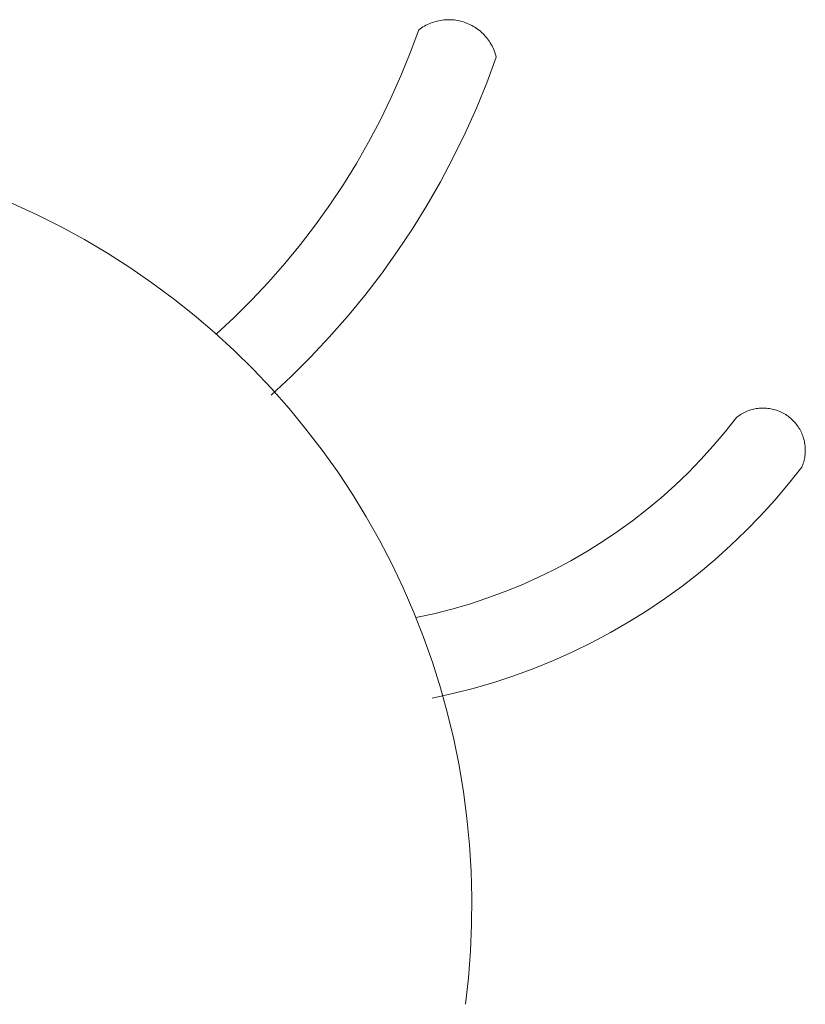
# Model space of a CAD drawing. Header units: millimetres. Extents: x -1459 to 125, y -3469 to 122.
# Tile 90 of 199: x -175.78 to -171.9, y -2945.99 to -2941.13. Entities that reach past the tile are written whole.
import ezdxf

# ---------------------------------------------------------------- set-up
doc = ezdxf.new("R2010")
doc.units = ezdxf.units.MM
doc.header["$MEASUREMENT"] = 0
doc.layers.add('Layer 1', color=7, linetype='Continuous')

msp = doc.modelspace()

# ---------------------------------------------------------------- linework, layer by layer
at = {"layer": 'Layer 1', "color": 5, "lineweight": 9}
for points, knots in [([(-174.8098, -2942.6822), (-174.8098, -2942.6822), (-174.7209, -2942.5995), (-174.7209, -2942.5995), (-174.7209, -2942.5995), (-174.6348, -2942.5138), (-174.6348, -2942.5138), (-174.6348, -2942.5138), (-174.5516, -2942.4252), (-174.5516, -2942.4252), (-174.5516, -2942.4252), (-174.4714, -2942.334), (-174.4714, -2942.334), (-174.4714, -2942.334), (-174.3943, -2942.2401), (-174.3943, -2942.2401), (-174.3943, -2942.2401), (-174.3204, -2942.1437), (-174.3204, -2942.1437), (-174.3204, -2942.1437), (-174.2498, -2942.0449), (-174.2498, -2942.0449), (-174.2498, -2942.0449), (-174.1824, -2941.9438), (-174.1824, -2941.9438), (-174.1824, -2941.9438), (-174.1185, -2941.8404), (-174.1185, -2941.8404), (-174.1185, -2941.8404), (-174.0581, -2941.7351), (-174.0581, -2941.7351), (-174.0581, -2941.7351), (-174.0012, -2941.6277), (-174.0012, -2941.6277), (-174.0012, -2941.6277), (-173.948, -2941.5185), (-173.948, -2941.5185), (-173.948, -2941.5185), (-173.8984, -2941.4076), (-173.8984, -2941.4076), (-173.8984, -2941.4076), (-173.8525, -2941.2951), (-173.8525, -2941.2951), (-173.8525, -2941.2951), (-173.8105, -2941.1812), (-173.8105, -2941.1812), (-173.8105, -2941.1812), (-173.8037, -2941.1761), (-173.8037, -2941.1761), (-173.8037, -2941.1761), (-173.7968, -2941.1714), (-173.7968, -2941.1714), (-173.7968, -2941.1714), (-173.7897, -2941.1668), (-173.7897, -2941.1668), (-173.7897, -2941.1668), (-173.7824, -2941.1625), (-173.7824, -2941.1625), (-173.7824, -2941.1625), (-173.775, -2941.1585), (-173.775, -2941.1585), (-173.775, -2941.1585), (-173.7675, -2941.1547), (-173.7675, -2941.1547), (-173.7675, -2941.1547), (-173.7598, -2941.1512), (-173.7598, -2941.1512), (-173.7598, -2941.1512), (-173.7521, -2941.1479), (-173.7521, -2941.1479), (-173.7521, -2941.1479), (-173.7442, -2941.145), (-173.7442, -2941.145), (-173.7442, -2941.145), (-173.7362, -2941.1423), (-173.7362, -2941.1423), (-173.7362, -2941.1423), (-173.7281, -2941.1399), (-173.7281, -2941.1399), (-173.7281, -2941.1399), (-173.72, -2941.1377), (-173.72, -2941.1377), (-173.72, -2941.1377), (-173.7118, -2941.1359), (-173.7118, -2941.1359), (-173.7118, -2941.1359), (-173.7035, -2941.1343), (-173.7035, -2941.1343), (-173.7035, -2941.1343), (-173.6952, -2941.1331), (-173.6952, -2941.1331), (-173.6952, -2941.1331), (-173.6868, -2941.1321), (-173.6868, -2941.1321), (-173.6868, -2941.1321), (-173.6784, -2941.1314), (-173.6784, -2941.1314), (-173.6784, -2941.1314), (-173.67, -2941.131), (-173.67, -2941.131), (-173.67, -2941.131), (-173.6616, -2941.1309), (-173.6616, -2941.1309), (-173.6616, -2941.1309), (-173.6531, -2941.1311), (-173.6531, -2941.1311), (-173.6531, -2941.1311), (-173.6447, -2941.1316), (-173.6447, -2941.1316), (-173.6447, -2941.1316), (-173.6363, -2941.1324), (-173.6363, -2941.1324), (-173.6363, -2941.1324), (-173.628, -2941.1335), (-173.628, -2941.1335), (-173.628, -2941.1335), (-173.6197, -2941.1348), (-173.6197, -2941.1348), (-173.6197, -2941.1348), (-173.6114, -2941.1365), (-173.6114, -2941.1365), (-173.6114, -2941.1365), (-173.6032, -2941.1384), (-173.6032, -2941.1384), (-173.6032, -2941.1384), (-173.5951, -2941.1406), (-173.5951, -2941.1406), (-173.5951, -2941.1406), (-173.5871, -2941.1431), (-173.5871, -2941.1431), (-173.5871, -2941.1431), (-173.5791, -2941.1459), (-173.5791, -2941.1459), (-173.5791, -2941.1459), (-173.5713, -2941.149), (-173.5713, -2941.149), (-173.5713, -2941.149), (-173.5635, -2941.1523), (-173.5635, -2941.1523), (-173.5635, -2941.1523), (-173.5559, -2941.1559), (-173.5559, -2941.1559), (-173.5559, -2941.1559), (-173.5484, -2941.1598), (-173.5484, -2941.1598), (-173.5484, -2941.1598), (-173.5411, -2941.1639), (-173.5411, -2941.1639), (-173.5411, -2941.1639), (-173.5339, -2941.1683), (-173.5339, -2941.1683), (-173.5339, -2941.1683), (-173.5268, -2941.1729), (-173.5268, -2941.1729), (-173.5268, -2941.1729), (-173.52, -2941.1778), (-173.52, -2941.1778), (-173.52, -2941.1778), (-173.5133, -2941.1829), (-173.5133, -2941.1829), (-173.5133, -2941.1829), (-173.5067, -2941.1882), (-173.5067, -2941.1882), (-173.5067, -2941.1882), (-173.5004, -2941.1938), (-173.5004, -2941.1938), (-173.5004, -2941.1938), (-173.4943, -2941.1995), (-173.4943, -2941.1995), (-173.4943, -2941.1995), (-173.4884, -2941.2055), (-173.4884, -2941.2055), (-173.4884, -2941.2055), (-173.4826, -2941.2117), (-173.4826, -2941.2117), (-173.4826, -2941.2117), (-173.4771, -2941.2181), (-173.4771, -2941.2181), (-173.4771, -2941.2181), (-173.4719, -2941.2247), (-173.4719, -2941.2247), (-173.4719, -2941.2247), (-173.4668, -2941.2314), (-173.4668, -2941.2314), (-173.4668, -2941.2314), (-173.462, -2941.2383), (-173.462, -2941.2383), (-173.462, -2941.2383), (-173.4575, -2941.2454), (-173.4575, -2941.2454), (-173.4575, -2941.2454), (-173.4532, -2941.2527), (-173.4532, -2941.2527), (-173.4532, -2941.2527), (-173.4491, -2941.26), (-173.4491, -2941.26), (-173.4491, -2941.26), (-173.4453, -2941.2676), (-173.4453, -2941.2676), (-173.4453, -2941.2676), (-173.4418, -2941.2752), (-173.4418, -2941.2752), (-173.4418, -2941.2752), (-173.4385, -2941.283), (-173.4385, -2941.283), (-173.4385, -2941.283), (-173.4356, -2941.2909), (-173.4356, -2941.2909), (-173.4356, -2941.2909), (-173.4328, -2941.2988), (-173.4328, -2941.2988), (-173.4328, -2941.2988), (-173.4304, -2941.3069), (-173.4304, -2941.3069), (-173.4304, -2941.3069), (-173.4283, -2941.315), (-173.4283, -2941.315), (-173.4283, -2941.315), (-173.475, -2941.4417), (-173.475, -2941.4417), (-173.475, -2941.4417), (-173.526, -2941.5667), (-173.526, -2941.5667), (-173.526, -2941.5667), (-173.5811, -2941.69), (-173.5811, -2941.69), (-173.5811, -2941.69), (-173.6403, -2941.8113), (-173.6403, -2941.8113), (-173.6403, -2941.8113), (-173.7035, -2941.9306), (-173.7035, -2941.9306), (-173.7035, -2941.9306), (-173.7706, -2942.0477), (-173.7706, -2942.0477), (-173.7706, -2942.0477), (-173.8416, -2942.1625), (-173.8416, -2942.1625), (-173.8416, -2942.1625), (-173.9165, -2942.2749), (-173.9165, -2942.2749), (-173.9165, -2942.2749), (-173.995, -2942.3847), (-173.995, -2942.3847), (-173.995, -2942.3847), (-174.0771, -2942.4918), (-174.0771, -2942.4918), (-174.0771, -2942.4918), (-174.1628, -2942.5962), (-174.1628, -2942.5962), (-174.1628, -2942.5962), (-174.2519, -2942.6976), (-174.2519, -2942.6976), (-174.2519, -2942.6976), (-174.3444, -2942.796), (-174.3444, -2942.796), (-174.3444, -2942.796), (-174.4401, -2942.8912), (-174.4401, -2942.8912), (-174.4401, -2942.8912), (-174.5389, -2942.9832), (-174.5389, -2942.9832)], [0, 0, 0, 0, 0.011494, 0.011494, 0.011494, 0.022989, 0.022989, 0.022989, 0.034483, 0.034483, 0.034483, 0.045977, 0.045977, 0.045977, 0.057471, 0.057471, 0.057471, 0.068966, 0.068966, 0.068966, 0.08046, 0.08046, 0.08046, 0.091954, 0.091954, 0.091954, 0.103448, 0.103448, 0.103448, 0.114943, 0.114943, 0.114943, 0.126437, 0.126437, 0.126437, 0.137931, 0.137931, 0.137931, 0.149425, 0.149425, 0.149425, 0.16092, 0.16092, 0.16092, 0.172414, 0.172414, 0.172414, 0.183908, 0.183908, 0.183908, 0.195402, 0.195402, 0.195402, 0.206897, 0.206897, 0.206897, 0.218391, 0.218391, 0.218391, 0.229885, 0.229885, 0.229885, 0.241379, 0.241379, 0.241379, 0.252874, 0.252874, 0.252874, 0.264368, 0.264368, 0.264368, 0.275862, 0.275862, 0.275862, 0.287356, 0.287356, 0.287356, 0.298851, 0.298851, 0.298851, 0.310345, 0.310345, 0.310345, 0.321839, 0.321839, 0.321839, 0.333333, 0.333333, 0.333333, 0.344828, 0.344828, 0.344828, 0.356322, 0.356322, 0.356322, 0.367816, 0.367816, 0.367816, 0.37931, 0.37931, 0.37931, 0.390805, 0.390805, 0.390805, 0.402299, 0.402299, 0.402299, 0.413793, 0.413793, 0.413793, 0.425287, 0.425287, 0.425287, 0.436782, 0.436782, 0.436782, 0.448276, 0.448276, 0.448276, 0.45977, 0.45977, 0.45977, 0.471264, 0.471264, 0.471264, 0.482759, 0.482759, 0.482759, 0.494253, 0.494253, 0.494253, 0.505747, 0.505747, 0.505747, 0.517241, 0.517241, 0.517241, 0.528736, 0.528736, 0.528736, 0.54023, 0.54023, 0.54023, 0.551724, 0.551724, 0.551724, 0.563218, 0.563218, 0.563218, 0.574713, 0.574713, 0.574713, 0.586207, 0.586207, 0.586207, 0.597701, 0.597701, 0.597701, 0.609195, 0.609195, 0.609195, 0.62069, 0.62069, 0.62069, 0.632184, 0.632184, 0.632184, 0.643678, 0.643678, 0.643678, 0.655172, 0.655172, 0.655172, 0.666667, 0.666667, 0.666667, 0.678161, 0.678161, 0.678161, 0.689655, 0.689655, 0.689655, 0.701149, 0.701149, 0.701149, 0.712644, 0.712644, 0.712644, 0.724138, 0.724138, 0.724138, 0.735632, 0.735632, 0.735632, 0.747126, 0.747126, 0.747126, 0.758621, 0.758621, 0.758621, 0.770115, 0.770115, 0.770115, 0.781609, 0.781609, 0.781609, 0.793103, 0.793103, 0.793103, 0.804598, 0.804598, 0.804598, 0.816092, 0.816092, 0.816092, 0.827586, 0.827586, 0.827586, 0.83908, 0.83908, 0.83908, 0.850575, 0.850575, 0.850575, 0.862069, 0.862069, 0.862069, 0.873563, 0.873563, 0.873563, 0.885057, 0.885057, 0.885057, 0.896552, 0.896552, 0.896552, 0.908046, 0.908046, 0.908046, 0.91954, 0.91954, 0.91954, 0.931034, 0.931034, 0.931034, 0.942529, 0.942529, 0.942529, 0.954023, 0.954023, 0.954023, 0.965517, 0.965517, 0.965517, 0.977011, 0.977011, 0.977011, 0.988506, 0.988506, 0.988506, 1, 1, 1, 1]), ([(-173.5807, -2945.9891), (-173.5807, -2945.9891), (-173.5658, -2945.8584), (-173.5658, -2945.8584), (-173.5658, -2945.8584), (-173.5555, -2945.7273), (-173.5555, -2945.7273), (-173.5555, -2945.7273), (-173.5498, -2945.5959), (-173.5498, -2945.5959), (-173.5498, -2945.5959), (-173.5486, -2945.4644), (-173.5486, -2945.4644), (-173.5486, -2945.4644), (-173.5521, -2945.3329), (-173.5521, -2945.3329), (-173.5521, -2945.3329), (-173.5601, -2945.2016), (-173.5601, -2945.2016), (-173.5601, -2945.2016), (-173.5727, -2945.0707), (-173.5727, -2945.0707), (-173.5727, -2945.0707), (-173.5899, -2944.9403), (-173.5899, -2944.9403), (-173.5899, -2944.9403), (-173.6116, -2944.8105), (-173.6116, -2944.8105), (-173.6116, -2944.8105), (-173.6378, -2944.6816), (-173.6378, -2944.6816), (-173.6378, -2944.6816), (-173.6684, -2944.5537), (-173.6684, -2944.5537), (-173.6684, -2944.5537), (-173.7036, -2944.427), (-173.7036, -2944.427), (-173.7036, -2944.427), (-173.7431, -2944.3015), (-173.7431, -2944.3015), (-173.7431, -2944.3015), (-173.7869, -2944.1775), (-173.7869, -2944.1775), (-173.7869, -2944.1775), (-173.8351, -2944.0551), (-173.8351, -2944.0551), (-173.8351, -2944.0551), (-173.8875, -2943.9345), (-173.8875, -2943.9345), (-173.8875, -2943.9345), (-173.9441, -2943.8157), (-173.9441, -2943.8157), (-173.9441, -2943.8157), (-174.0048, -2943.699), (-174.0048, -2943.699), (-174.0048, -2943.699), (-174.0695, -2943.5845), (-174.0695, -2943.5845), (-174.0695, -2943.5845), (-174.1381, -2943.4723), (-174.1381, -2943.4723), (-174.1381, -2943.4723), (-174.2107, -2943.3626), (-174.2107, -2943.3626), (-174.2107, -2943.3626), (-174.287, -2943.2555), (-174.287, -2943.2555), (-174.287, -2943.2555), (-174.367, -2943.1511), (-174.367, -2943.1511), (-174.367, -2943.1511), (-174.4506, -2943.0495), (-174.4506, -2943.0495), (-174.4506, -2943.0495), (-174.5377, -2942.951), (-174.5377, -2942.951), (-174.5377, -2942.951), (-174.6281, -2942.8555), (-174.6281, -2942.8555), (-174.6281, -2942.8555), (-174.7219, -2942.7632), (-174.7219, -2942.7632), (-174.7219, -2942.7632), (-174.8188, -2942.6743), (-174.8188, -2942.6743), (-174.8188, -2942.6743), (-174.9187, -2942.5888), (-174.9187, -2942.5888), (-174.9187, -2942.5888), (-175.0216, -2942.5068), (-175.0216, -2942.5068), (-175.0216, -2942.5068), (-175.1273, -2942.4285), (-175.1273, -2942.4285), (-175.1273, -2942.4285), (-175.2356, -2942.3539), (-175.2356, -2942.3539), (-175.2356, -2942.3539), (-175.3465, -2942.2831), (-175.3465, -2942.2831), (-175.3465, -2942.2831), (-175.4597, -2942.2162), (-175.4597, -2942.2162), (-175.4597, -2942.2162), (-175.5752, -2942.1533), (-175.5752, -2942.1533), (-175.5752, -2942.1533), (-175.6929, -2942.0945), (-175.6929, -2942.0945), (-175.6929, -2942.0945), (-175.8125, -2942.0398), (-175.8125, -2942.0398), (-175.8125, -2942.0398), (-175.934, -2941.9893), (-175.934, -2941.9893), (-175.934, -2941.9893), (-176.0571, -2941.9431), (-176.0571, -2941.9431), (-176.0571, -2941.9431), (-176.1818, -2941.9012), (-176.1818, -2941.9012), (-176.1818, -2941.9012), (-176.3079, -2941.8637), (-176.3079, -2941.8637), (-176.3079, -2941.8637), (-176.4352, -2941.8306), (-176.4352, -2941.8306), (-176.4352, -2941.8306), (-176.5635, -2941.802), (-176.5635, -2941.802), (-176.5635, -2941.802), (-176.6928, -2941.7778), (-176.6928, -2941.7778), (-176.6928, -2941.7778), (-176.8229, -2941.7582), (-176.8229, -2941.7582), (-176.8229, -2941.7582), (-176.9536, -2941.7431), (-176.9536, -2941.7431), (-176.9536, -2941.7431), (-177.0847, -2941.7326), (-177.0847, -2941.7326), (-177.0847, -2941.7326), (-177.2161, -2941.7266), (-177.2161, -2941.7266), (-177.2161, -2941.7266), (-177.3476, -2941.7253), (-177.3476, -2941.7253), (-177.3476, -2941.7253), (-177.4791, -2941.7285), (-177.4791, -2941.7285), (-177.4791, -2941.7285), (-177.6104, -2941.7363), (-177.6104, -2941.7363), (-177.6104, -2941.7363), (-177.7413, -2941.7487), (-177.7413, -2941.7487), (-177.7413, -2941.7487), (-177.8718, -2941.7656), (-177.8718, -2941.7656), (-177.8718, -2941.7656), (-178.0015, -2941.7871), (-178.0015, -2941.7871), (-178.0015, -2941.7871), (-178.1305, -2941.8131), (-178.1305, -2941.8131), (-178.1305, -2941.8131), (-178.2584, -2941.8436), (-178.2584, -2941.8436), (-178.2584, -2941.8436), (-178.3852, -2941.8785), (-178.3852, -2941.8785), (-178.3852, -2941.8785), (-178.5108, -2941.9178), (-178.5108, -2941.9178), (-178.5108, -2941.9178), (-178.6348, -2941.9615), (-178.6348, -2941.9615), (-178.6348, -2941.9615), (-178.7573, -2942.0094), (-178.7573, -2942.0094), (-178.7573, -2942.0094), (-178.878, -2942.0617), (-178.878, -2942.0617), (-178.878, -2942.0617), (-178.9969, -2942.118), (-178.9969, -2942.118), (-178.9969, -2942.118), (-179.1137, -2942.1785), (-179.1137, -2942.1785), (-179.1137, -2942.1785), (-179.2283, -2942.243), (-179.2283, -2942.243), (-179.2283, -2942.243), (-179.3406, -2942.3115), (-179.3406, -2942.3115), (-179.3406, -2942.3115), (-179.4504, -2942.3839), (-179.4504, -2942.3839), (-179.4504, -2942.3839), (-179.5577, -2942.46), (-179.5577, -2942.46), (-179.5577, -2942.46), (-179.6622, -2942.5399), (-179.6622, -2942.5399), (-179.6622, -2942.5399), (-179.7639, -2942.6233), (-179.7639, -2942.6233), (-179.7639, -2942.6233), (-179.8626, -2942.7102), (-179.8626, -2942.7102), (-179.8626, -2942.7102), (-179.9582, -2942.8005), (-179.9582, -2942.8005), (-179.9582, -2942.8005), (-180.0507, -2942.8941), (-180.0507, -2942.8941), (-180.0507, -2942.8941), (-180.1398, -2942.9909), (-180.1398, -2942.9909), (-180.1398, -2942.9909), (-180.2254, -2943.0907), (-180.2254, -2943.0907), (-180.2254, -2943.0907), (-180.3076, -2943.1934), (-180.3076, -2943.1934), (-180.3076, -2943.1934), (-180.3861, -2943.2989), (-180.3861, -2943.2989), (-180.3861, -2943.2989), (-180.4609, -2943.4072), (-180.4609, -2943.4072)], [0, 0, 0, 0, 0.012987, 0.012987, 0.012987, 0.025974, 0.025974, 0.025974, 0.038961, 0.038961, 0.038961, 0.051948, 0.051948, 0.051948, 0.064935, 0.064935, 0.064935, 0.077922, 0.077922, 0.077922, 0.090909, 0.090909, 0.090909, 0.103896, 0.103896, 0.103896, 0.116883, 0.116883, 0.116883, 0.12987, 0.12987, 0.12987, 0.142857, 0.142857, 0.142857, 0.155844, 0.155844, 0.155844, 0.168831, 0.168831, 0.168831, 0.181818, 0.181818, 0.181818, 0.194805, 0.194805, 0.194805, 0.207792, 0.207792, 0.207792, 0.220779, 0.220779, 0.220779, 0.233766, 0.233766, 0.233766, 0.246753, 0.246753, 0.246753, 0.25974, 0.25974, 0.25974, 0.272727, 0.272727, 0.272727, 0.285714, 0.285714, 0.285714, 0.298701, 0.298701, 0.298701, 0.311688, 0.311688, 0.311688, 0.324675, 0.324675, 0.324675, 0.337662, 0.337662, 0.337662, 0.350649, 0.350649, 0.350649, 0.363636, 0.363636, 0.363636, 0.376623, 0.376623, 0.376623, 0.38961, 0.38961, 0.38961, 0.402597, 0.402597, 0.402597, 0.415584, 0.415584, 0.415584, 0.428571, 0.428571, 0.428571, 0.441558, 0.441558, 0.441558, 0.454545, 0.454545, 0.454545, 0.467532, 0.467532, 0.467532, 0.480519, 0.480519, 0.480519, 0.493506, 0.493506, 0.493506, 0.506494, 0.506494, 0.506494, 0.519481, 0.519481, 0.519481, 0.532468, 0.532468, 0.532468, 0.545455, 0.545455, 0.545455, 0.558442, 0.558442, 0.558442, 0.571429, 0.571429, 0.571429, 0.584416, 0.584416, 0.584416, 0.597403, 0.597403, 0.597403, 0.61039, 0.61039, 0.61039, 0.623377, 0.623377, 0.623377, 0.636364, 0.636364, 0.636364, 0.649351, 0.649351, 0.649351, 0.662338, 0.662338, 0.662338, 0.675325, 0.675325, 0.675325, 0.688312, 0.688312, 0.688312, 0.701299, 0.701299, 0.701299, 0.714286, 0.714286, 0.714286, 0.727273, 0.727273, 0.727273, 0.74026, 0.74026, 0.74026, 0.753247, 0.753247, 0.753247, 0.766234, 0.766234, 0.766234, 0.779221, 0.779221, 0.779221, 0.792208, 0.792208, 0.792208, 0.805195, 0.805195, 0.805195, 0.818182, 0.818182, 0.818182, 0.831169, 0.831169, 0.831169, 0.844156, 0.844156, 0.844156, 0.857143, 0.857143, 0.857143, 0.87013, 0.87013, 0.87013, 0.883117, 0.883117, 0.883117, 0.896104, 0.896104, 0.896104, 0.909091, 0.909091, 0.909091, 0.922078, 0.922078, 0.922078, 0.935065, 0.935065, 0.935065, 0.948052, 0.948052, 0.948052, 0.961039, 0.961039, 0.961039, 0.974026, 0.974026, 0.974026, 0.987013, 0.987013, 0.987013, 1, 1, 1, 1]), ([(-173.8244, -2944.0812), (-173.8244, -2944.0812), (-173.7358, -2944.0619), (-173.7358, -2944.0619), (-173.7358, -2944.0619), (-173.6478, -2944.0395), (-173.6478, -2944.0395), (-173.6478, -2944.0395), (-173.5607, -2944.0142), (-173.5607, -2944.0142), (-173.5607, -2944.0142), (-173.4744, -2943.9859), (-173.4744, -2943.9859), (-173.4744, -2943.9859), (-173.3892, -2943.9546), (-173.3892, -2943.9546), (-173.3892, -2943.9546), (-173.3052, -2943.9204), (-173.3052, -2943.9204), (-173.3052, -2943.9204), (-173.2223, -2943.8833), (-173.2223, -2943.8833), (-173.2223, -2943.8833), (-173.1408, -2943.8435), (-173.1408, -2943.8435), (-173.1408, -2943.8435), (-173.0607, -2943.8008), (-173.0607, -2943.8008), (-173.0607, -2943.8008), (-172.9821, -2943.7554), (-172.9821, -2943.7554), (-172.9821, -2943.7554), (-172.9051, -2943.7073), (-172.9051, -2943.7073), (-172.9051, -2943.7073), (-172.8298, -2943.6567), (-172.8298, -2943.6567), (-172.8298, -2943.6567), (-172.7564, -2943.6034), (-172.7564, -2943.6034), (-172.7564, -2943.6034), (-172.6847, -2943.5477), (-172.6847, -2943.5477), (-172.6847, -2943.5477), (-172.6151, -2943.4895), (-172.6151, -2943.4895), (-172.6151, -2943.4895), (-172.5475, -2943.429), (-172.5475, -2943.429), (-172.5475, -2943.429), (-172.482, -2943.3661), (-172.482, -2943.3661), (-172.482, -2943.3661), (-172.4187, -2943.3011), (-172.4187, -2943.3011), (-172.4187, -2943.3011), (-172.3576, -2943.2339), (-172.3576, -2943.2339), (-172.3576, -2943.2339), (-172.299, -2943.1647), (-172.299, -2943.1647), (-172.299, -2943.1647), (-172.2427, -2943.0935), (-172.2427, -2943.0935), (-172.2427, -2943.0935), (-172.237, -2943.0891), (-172.237, -2943.0891), (-172.237, -2943.0891), (-172.2312, -2943.0848), (-172.2312, -2943.0848), (-172.2312, -2943.0848), (-172.2252, -2943.0808), (-172.2252, -2943.0808), (-172.2252, -2943.0808), (-172.2191, -2943.077), (-172.2191, -2943.077), (-172.2191, -2943.077), (-172.2129, -2943.0734), (-172.2129, -2943.0734), (-172.2129, -2943.0734), (-172.2065, -2943.07), (-172.2065, -2943.07), (-172.2065, -2943.07), (-172.2, -2943.0668), (-172.2, -2943.0668), (-172.2, -2943.0668), (-172.1934, -2943.0639), (-172.1934, -2943.0639), (-172.1934, -2943.0639), (-172.1868, -2943.0612), (-172.1868, -2943.0612), (-172.1868, -2943.0612), (-172.18, -2943.0587), (-172.18, -2943.0587), (-172.18, -2943.0587), (-172.1732, -2943.0565), (-172.1732, -2943.0565), (-172.1732, -2943.0565), (-172.1662, -2943.0544), (-172.1662, -2943.0544), (-172.1662, -2943.0544), (-172.1592, -2943.0527), (-172.1592, -2943.0527), (-172.1592, -2943.0527), (-172.1522, -2943.0512), (-172.1522, -2943.0512), (-172.1522, -2943.0512), (-172.1451, -2943.0499), (-172.1451, -2943.0499), (-172.1451, -2943.0499), (-172.138, -2943.0489), (-172.138, -2943.0489), (-172.138, -2943.0489), (-172.1308, -2943.0481), (-172.1308, -2943.0481), (-172.1308, -2943.0481), (-172.1236, -2943.0475), (-172.1236, -2943.0475), (-172.1236, -2943.0475), (-172.1164, -2943.0472), (-172.1164, -2943.0472), (-172.1164, -2943.0472), (-172.1092, -2943.0472), (-172.1092, -2943.0472), (-172.1092, -2943.0472), (-172.102, -2943.0474), (-172.102, -2943.0474), (-172.102, -2943.0474), (-172.0948, -2943.0479), (-172.0948, -2943.0479), (-172.0948, -2943.0479), (-172.0877, -2943.0486), (-172.0877, -2943.0486), (-172.0877, -2943.0486), (-172.0805, -2943.0495), (-172.0805, -2943.0495), (-172.0805, -2943.0495), (-172.0734, -2943.0507), (-172.0734, -2943.0507), (-172.0734, -2943.0507), (-172.0664, -2943.0522), (-172.0664, -2943.0522), (-172.0664, -2943.0522), (-172.0594, -2943.0539), (-172.0594, -2943.0539), (-172.0594, -2943.0539), (-172.0524, -2943.0558), (-172.0524, -2943.0558), (-172.0524, -2943.0558), (-172.0455, -2943.058), (-172.0455, -2943.058), (-172.0455, -2943.058), (-172.0388, -2943.0604), (-172.0388, -2943.0604), (-172.0388, -2943.0604), (-172.032, -2943.063), (-172.032, -2943.063), (-172.032, -2943.063), (-172.0254, -2943.0659), (-172.0254, -2943.0659), (-172.0254, -2943.0659), (-172.0189, -2943.069), (-172.0189, -2943.069), (-172.0189, -2943.069), (-172.0125, -2943.0723), (-172.0125, -2943.0723), (-172.0125, -2943.0723), (-172.0063, -2943.0758), (-172.0063, -2943.0758), (-172.0063, -2943.0758), (-172.0001, -2943.0796), (-172.0001, -2943.0796), (-172.0001, -2943.0796), (-171.9941, -2943.0836), (-171.9941, -2943.0836), (-171.9941, -2943.0836), (-171.9882, -2943.0877), (-171.9882, -2943.0877), (-171.9882, -2943.0877), (-171.9825, -2943.0921), (-171.9825, -2943.0921), (-171.9825, -2943.0921), (-171.9769, -2943.0967), (-171.9769, -2943.0967), (-171.9769, -2943.0967), (-171.9715, -2943.1014), (-171.9715, -2943.1014), (-171.9715, -2943.1014), (-171.9662, -2943.1063), (-171.9662, -2943.1063), (-171.9662, -2943.1063), (-171.9612, -2943.1115), (-171.9612, -2943.1115), (-171.9612, -2943.1115), (-171.9563, -2943.1168), (-171.9563, -2943.1168), (-171.9563, -2943.1168), (-171.9516, -2943.1222), (-171.9516, -2943.1222), (-171.9516, -2943.1222), (-171.9471, -2943.1278), (-171.9471, -2943.1278), (-171.9471, -2943.1278), (-171.9427, -2943.1336), (-171.9427, -2943.1336), (-171.9427, -2943.1336), (-171.9386, -2943.1395), (-171.9386, -2943.1395), (-171.9386, -2943.1395), (-171.9347, -2943.1456), (-171.9347, -2943.1456), (-171.9347, -2943.1456), (-171.931, -2943.1517), (-171.931, -2943.1517), (-171.931, -2943.1517), (-171.9275, -2943.158), (-171.9275, -2943.158), (-171.9275, -2943.158), (-171.9243, -2943.1645), (-171.9243, -2943.1645), (-171.9243, -2943.1645), (-171.9212, -2943.171), (-171.9212, -2943.171), (-171.9212, -2943.171), (-171.9184, -2943.1776), (-171.9184, -2943.1776), (-171.9184, -2943.1776), (-171.9158, -2943.1844), (-171.9158, -2943.1844), (-171.9158, -2943.1844), (-171.9135, -2943.1912), (-171.9135, -2943.1912), (-171.9135, -2943.1912), (-171.9114, -2943.1981), (-171.9114, -2943.1981), (-171.9114, -2943.1981), (-171.9095, -2943.205), (-171.9095, -2943.205), (-171.9095, -2943.205), (-171.9079, -2943.212), (-171.9079, -2943.212), (-171.9079, -2943.212), (-171.9065, -2943.2191), (-171.9065, -2943.2191), (-171.9065, -2943.2191), (-171.9054, -2943.2262), (-171.9054, -2943.2262), (-171.9054, -2943.2262), (-171.9045, -2943.2334), (-171.9045, -2943.2334), (-171.9045, -2943.2334), (-171.9038, -2943.2406), (-171.9038, -2943.2406), (-171.9038, -2943.2406), (-171.9034, -2943.2478), (-171.9034, -2943.2478), (-171.9034, -2943.2478), (-171.9033, -2943.255), (-171.9033, -2943.255), (-171.9033, -2943.255), (-171.9034, -2943.2622), (-171.9034, -2943.2622), (-171.9034, -2943.2622), (-171.9037, -2943.2694), (-171.9037, -2943.2694), (-171.9037, -2943.2694), (-171.9043, -2943.2765), (-171.9043, -2943.2765), (-171.9043, -2943.2765), (-171.9052, -2943.2837), (-171.9052, -2943.2837), (-171.9052, -2943.2837), (-171.9063, -2943.2908), (-171.9063, -2943.2908), (-171.9063, -2943.2908), (-171.9076, -2943.2979), (-171.9076, -2943.2979), (-171.9076, -2943.2979), (-171.9092, -2943.3049), (-171.9092, -2943.3049), (-171.9092, -2943.3049), (-171.911, -2943.3119), (-171.911, -2943.3119), (-171.911, -2943.3119), (-171.9131, -2943.3188), (-171.9131, -2943.3188), (-171.9131, -2943.3188), (-171.9154, -2943.3256), (-171.9154, -2943.3256), (-171.9154, -2943.3256), (-171.9179, -2943.3324), (-171.9179, -2943.3324), (-171.9179, -2943.3324), (-171.9207, -2943.339), (-171.9207, -2943.339), (-171.9207, -2943.339), (-171.9856, -2943.4212), (-171.9856, -2943.4212), (-171.9856, -2943.4212), (-172.0533, -2943.501), (-172.0533, -2943.501), (-172.0533, -2943.501), (-172.1236, -2943.5785), (-172.1236, -2943.5785), (-172.1236, -2943.5785), (-172.1967, -2943.6535), (-172.1967, -2943.6535), (-172.1967, -2943.6535), (-172.2722, -2943.726), (-172.2722, -2943.726), (-172.2722, -2943.726), (-172.3502, -2943.7958), (-172.3502, -2943.7958), (-172.3502, -2943.7958), (-172.4306, -2943.8629), (-172.4306, -2943.8629), (-172.4306, -2943.8629), (-172.5132, -2943.9272), (-172.5132, -2943.9272), (-172.5132, -2943.9272), (-172.5979, -2943.9886), (-172.5979, -2943.9886), (-172.5979, -2943.9886), (-172.6848, -2944.0471), (-172.6848, -2944.0471), (-172.6848, -2944.0471), (-172.7736, -2944.1025), (-172.7736, -2944.1025), (-172.7736, -2944.1025), (-172.8642, -2944.1549), (-172.8642, -2944.1549), (-172.8642, -2944.1549), (-172.9566, -2944.2041), (-172.9566, -2944.2041), (-172.9566, -2944.2041), (-173.0506, -2944.2501), (-173.0506, -2944.2501), (-173.0506, -2944.2501), (-173.1462, -2944.2929), (-173.1462, -2944.2929), (-173.1462, -2944.2929), (-173.2432, -2944.3323), (-173.2432, -2944.3323), (-173.2432, -2944.3323), (-173.3414, -2944.3684), (-173.3414, -2944.3684), (-173.3414, -2944.3684), (-173.4409, -2944.401), (-173.4409, -2944.401), (-173.4409, -2944.401), (-173.5414, -2944.4303), (-173.5414, -2944.4303), (-173.5414, -2944.4303), (-173.6429, -2944.456), (-173.6429, -2944.456), (-173.6429, -2944.456), (-173.7452, -2944.4783), (-173.7452, -2944.4783)], [0, 0, 0, 0, 0.008403, 0.008403, 0.008403, 0.016807, 0.016807, 0.016807, 0.02521, 0.02521, 0.02521, 0.033613, 0.033613, 0.033613, 0.042017, 0.042017, 0.042017, 0.05042, 0.05042, 0.05042, 0.058824, 0.058824, 0.058824, 0.067227, 0.067227, 0.067227, 0.07563, 0.07563, 0.07563, 0.084034, 0.084034, 0.084034, 0.092437, 0.092437, 0.092437, 0.10084, 0.10084, 0.10084, 0.109244, 0.109244, 0.109244, 0.117647, 0.117647, 0.117647, 0.12605, 0.12605, 0.12605, 0.134454, 0.134454, 0.134454, 0.142857, 0.142857, 0.142857, 0.151261, 0.151261, 0.151261, 0.159664, 0.159664, 0.159664, 0.168067, 0.168067, 0.168067, 0.176471, 0.176471, 0.176471, 0.184874, 0.184874, 0.184874, 0.193277, 0.193277, 0.193277, 0.201681, 0.201681, 0.201681, 0.210084, 0.210084, 0.210084, 0.218487, 0.218487, 0.218487, 0.226891, 0.226891, 0.226891, 0.235294, 0.235294, 0.235294, 0.243697, 0.243697, 0.243697, 0.252101, 0.252101, 0.252101, 0.260504, 0.260504, 0.260504, 0.268908, 0.268908, 0.268908, 0.277311, 0.277311, 0.277311, 0.285714, 0.285714, 0.285714, 0.294118, 0.294118, 0.294118, 0.302521, 0.302521, 0.302521, 0.310924, 0.310924, 0.310924, 0.319328, 0.319328, 0.319328, 0.327731, 0.327731, 0.327731, 0.336134, 0.336134, 0.336134, 0.344538, 0.344538, 0.344538, 0.352941, 0.352941, 0.352941, 0.361345, 0.361345, 0.361345, 0.369748, 0.369748, 0.369748, 0.378151, 0.378151, 0.378151, 0.386555, 0.386555, 0.386555, 0.394958, 0.394958, 0.394958, 0.403361, 0.403361, 0.403361, 0.411765, 0.411765, 0.411765, 0.420168, 0.420168, 0.420168, 0.428571, 0.428571, 0.428571, 0.436975, 0.436975, 0.436975, 0.445378, 0.445378, 0.445378, 0.453782, 0.453782, 0.453782, 0.462185, 0.462185, 0.462185, 0.470588, 0.470588, 0.470588, 0.478992, 0.478992, 0.478992, 0.487395, 0.487395, 0.487395, 0.495798, 0.495798, 0.495798, 0.504202, 0.504202, 0.504202, 0.512605, 0.512605, 0.512605, 0.521008, 0.521008, 0.521008, 0.529412, 0.529412, 0.529412, 0.537815, 0.537815, 0.537815, 0.546218, 0.546218, 0.546218, 0.554622, 0.554622, 0.554622, 0.563025, 0.563025, 0.563025, 0.571429, 0.571429, 0.571429, 0.579832, 0.579832, 0.579832, 0.588235, 0.588235, 0.588235, 0.596639, 0.596639, 0.596639, 0.605042, 0.605042, 0.605042, 0.613445, 0.613445, 0.613445, 0.621849, 0.621849, 0.621849, 0.630252, 0.630252, 0.630252, 0.638655, 0.638655, 0.638655, 0.647059, 0.647059, 0.647059, 0.655462, 0.655462, 0.655462, 0.663866, 0.663866, 0.663866, 0.672269, 0.672269, 0.672269, 0.680672, 0.680672, 0.680672, 0.689076, 0.689076, 0.689076, 0.697479, 0.697479, 0.697479, 0.705882, 0.705882, 0.705882, 0.714286, 0.714286, 0.714286, 0.722689, 0.722689, 0.722689, 0.731092, 0.731092, 0.731092, 0.739496, 0.739496, 0.739496, 0.747899, 0.747899, 0.747899, 0.756303, 0.756303, 0.756303, 0.764706, 0.764706, 0.764706, 0.773109, 0.773109, 0.773109, 0.781513, 0.781513, 0.781513, 0.789916, 0.789916, 0.789916, 0.798319, 0.798319, 0.798319, 0.806723, 0.806723, 0.806723, 0.815126, 0.815126, 0.815126, 0.823529, 0.823529, 0.823529, 0.831933, 0.831933, 0.831933, 0.840336, 0.840336, 0.840336, 0.848739, 0.848739, 0.848739, 0.857143, 0.857143, 0.857143, 0.865546, 0.865546, 0.865546, 0.87395, 0.87395, 0.87395, 0.882353, 0.882353, 0.882353, 0.890756, 0.890756, 0.890756, 0.89916, 0.89916, 0.89916, 0.907563, 0.907563, 0.907563, 0.915966, 0.915966, 0.915966, 0.92437, 0.92437, 0.92437, 0.932773, 0.932773, 0.932773, 0.941176, 0.941176, 0.941176, 0.94958, 0.94958, 0.94958, 0.957983, 0.957983, 0.957983, 0.966387, 0.966387, 0.966387, 0.97479, 0.97479, 0.97479, 0.983193, 0.983193, 0.983193, 0.991597, 0.991597, 0.991597, 1, 1, 1, 1])]:
    msp.add_open_spline(points, degree=3, knots=knots, dxfattribs=at)

doc.saveas('drawing.dxf')
